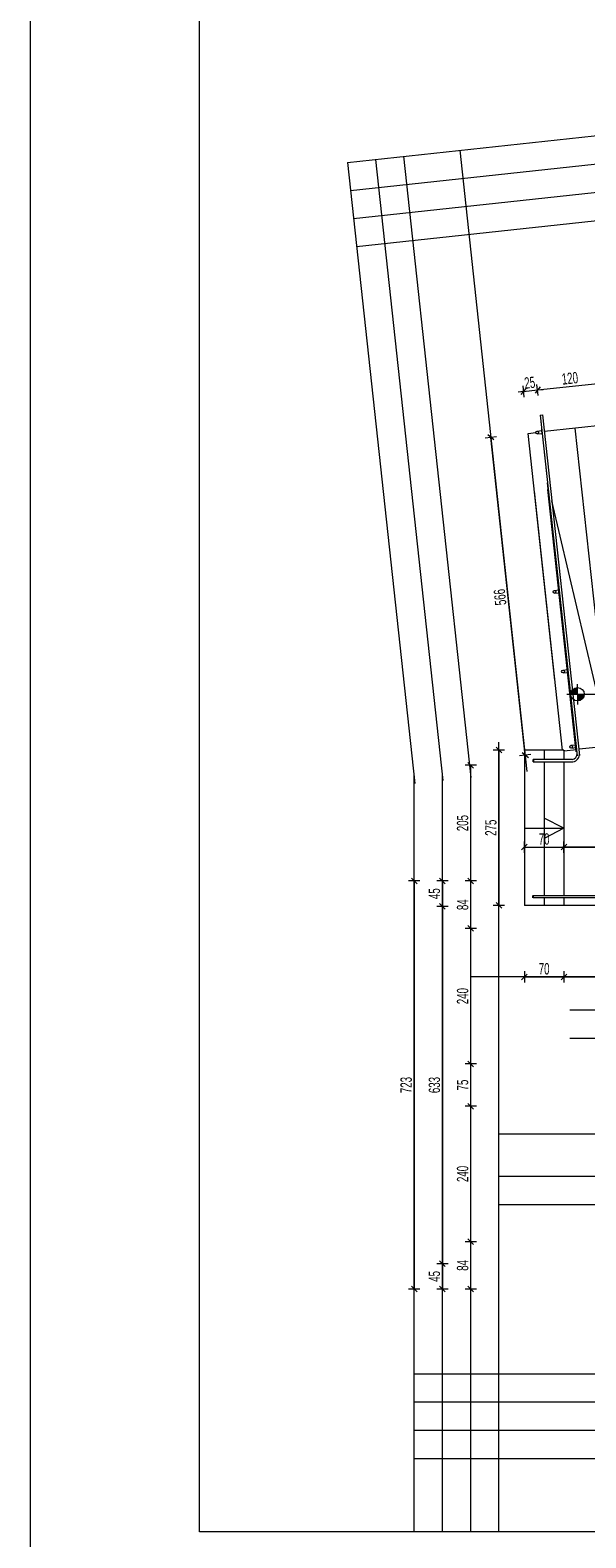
# Model space of a CAD drawing. Header units: millimetres. Extents: x 72202 to 304796, y 21658 to 519946.
# Tile 37 of 95: x 193653 to 194637, y 220665 to 223336. Entities that reach past the tile are written whole.
import ezdxf

# ---------------------------------------------------------------- set-up
doc = ezdxf.new("R2010")
doc.units = ezdxf.units.MM
doc.layers.get('Defpoints').update_dxf_attribs({"color": 3})
for name, color, linetype, lineweight in [('linia - gruba - projektowana', 170, 'Continuous', 50), ('LINIA CIENKA', 7, 'Continuous', 13), ('LINIA WYMIAROWANIE', 1, 'Continuous', 9), ('OPISY', 251, 'Continuous', 9)]:
    doc.layers.add(name, color=color, linetype=linetype, lineweight=lineweight)
doc.layers.add('LINIA-NIE DRUKOWAĆ', color=3, linetype='Continuous', lineweight=20, plot=False)
doc.styles.get("Standard").update_dxf_attribs({"font": 'ARIALN.TTF', "width": 0.75})
doc.dimstyles.new('sebek100', dxfattribs={"dimtxt": 17, "dimasz": 10, "dimexe": 10, "dimexo": 20, "dimgap": 4, "dimtad": 1, "dimrnd": 0.5, "dimtxsty": 'Standard', "dimblk": 'OBLIQUE', "dimcen": 8, "dimclre": 1, "dimazin": 0, "dimtm": 1e-09, "dimtfac": 1, "dimtix": 1, "dimtmove": 1, "dimatfit": 3, "dimldrblk": 'zas', "dimfxl": 0, "dimtolj": 2, "dimlwd": -1, "dimlwe": -1, "dimarcsym": 0})

# ---------------------------------------------------------------- blocks, each defined once
blk = doc.blocks.new('_Oblique')
at = {"color": 0, "linetype": 'ByBlock', "lineweight": -2}
blk.add_line((-0.5, -0.5), (0.5, 0.5), dxfattribs=at)
blk = doc.blocks.new('*D341')
at = {"layer": 'Defpoints', "color": 0, "lineweight": -3, "ltscale": 4}
for p in [(194433.3, 221189.8), (194733.3, 221189.8), (194733.3, 221105.8)]:
    blk.add_point(p, dxfattribs=at)
at = {"layer": 'LINIA WYMIAROWANIE', "color": 1, "ltscale": 4}
for p, q in [((194443.3, 221189.8), (194423.3, 221189.8)), ((194443.3, 221105.8), (194423.3, 221105.8))]:
    blk.add_line(p, q, dxfattribs=at)
at = {"layer": 'LINIA WYMIAROWANIE', "color": 0, "ltscale": 4}
blk.add_line((194433.3, 221105.8), (194433.3, 221189.8), dxfattribs=at)
at = {"layer": 'LINIA WYMIAROWANIE', "color": 0, "ltscale": 4, "xscale": 10, "yscale": 10, "zscale": 10}
for p, rotation in [((194433.3, 221189.8), 90), ((194433.3, 221105.8), 270)]:
    blk.add_blockref('_Oblique', p, dxfattribs=dict(at, rotation=rotation))
at = {"layer": 'LINIA WYMIAROWANIE', "color": 0, "lineweight": -3, "ltscale": 4, "insert": (194419.1, 221147.8), "char_height": 20, "attachment_point": 5, "rotation": 90}
blk.add_mtext('\\A2;84', dxfattribs=at)
blk = doc.blocks.new('zas')
blk = doc.blocks.new('*D342')
at = {"layer": 'Defpoints', "color": 0, "lineweight": -3, "ltscale": 4}
for p in [(194433.3, 221429.8), (194733.3, 221429.8), (194733.3, 221189.8)]:
    blk.add_point(p, dxfattribs=at)
at = {"layer": 'LINIA WYMIAROWANIE', "color": 1, "ltscale": 4}
for p, q in [((194443.3, 221429.8), (194423.3, 221429.8)), ((194443.3, 221189.8), (194423.3, 221189.8))]:
    blk.add_line(p, q, dxfattribs=at)
at = {"layer": 'LINIA WYMIAROWANIE', "color": 0, "ltscale": 4}
blk.add_line((194433.3, 221189.8), (194433.3, 221429.8), dxfattribs=at)
at = {"layer": 'LINIA WYMIAROWANIE', "color": 0, "ltscale": 4, "xscale": 10, "yscale": 10, "zscale": 10}
for p, rotation in [((194433.3, 221429.8), 90), ((194433.3, 221189.8), 270)]:
    blk.add_blockref('_Oblique', p, dxfattribs=dict(at, rotation=rotation))
at = {"layer": 'LINIA WYMIAROWANIE', "color": 0, "lineweight": -3, "ltscale": 4, "insert": (194419.1, 221309.8), "char_height": 20, "attachment_point": 5, "rotation": 90}
blk.add_mtext('\\A2;240', dxfattribs=at)
blk = doc.blocks.new('*D343')
at = {"layer": 'Defpoints', "color": 0, "lineweight": -3, "ltscale": 4}
for p in [(194433.3, 221504.8), (194733.3, 221504.8), (194733.3, 221429.8)]:
    blk.add_point(p, dxfattribs=at)
at = {"layer": 'LINIA WYMIAROWANIE', "color": 1, "ltscale": 4}
for p, q in [((194443.3, 221504.8), (194423.3, 221504.8)), ((194443.3, 221429.8), (194423.3, 221429.8))]:
    blk.add_line(p, q, dxfattribs=at)
at = {"layer": 'LINIA WYMIAROWANIE', "color": 0, "ltscale": 4}
blk.add_line((194433.3, 221429.8), (194433.3, 221504.8), dxfattribs=at)
at = {"layer": 'LINIA WYMIAROWANIE', "color": 0, "ltscale": 4, "xscale": 10, "yscale": 10, "zscale": 10}
for p, rotation in [((194433.3, 221504.8), 90), ((194433.3, 221429.8), 270)]:
    blk.add_blockref('_Oblique', p, dxfattribs=dict(at, rotation=rotation))
at = {"layer": 'LINIA WYMIAROWANIE', "color": 0, "lineweight": -3, "ltscale": 4, "insert": (194419.1, 221467.3), "char_height": 20, "attachment_point": 5, "rotation": 90}
blk.add_mtext('\\A2;75', dxfattribs=at)
blk = doc.blocks.new('*D344')
at = {"layer": 'Defpoints', "color": 0, "lineweight": -3, "ltscale": 4}
for p in [(194433.3, 221744.8), (194733.3, 221744.8), (194733.3, 221504.8)]:
    blk.add_point(p, dxfattribs=at)
at = {"layer": 'LINIA WYMIAROWANIE', "color": 1, "ltscale": 4}
for p, q in [((194443.3, 221744.8), (194423.3, 221744.8)), ((194443.3, 221504.8), (194423.3, 221504.8))]:
    blk.add_line(p, q, dxfattribs=at)
at = {"layer": 'LINIA WYMIAROWANIE', "color": 0, "ltscale": 4}
blk.add_line((194433.3, 221504.8), (194433.3, 221744.8), dxfattribs=at)
at = {"layer": 'LINIA WYMIAROWANIE', "color": 0, "ltscale": 4, "xscale": 10, "yscale": 10, "zscale": 10}
for p, rotation in [((194433.3, 221744.8), 90), ((194433.3, 221504.8), 270)]:
    blk.add_blockref('_Oblique', p, dxfattribs=dict(at, rotation=rotation))
at = {"layer": 'LINIA WYMIAROWANIE', "color": 0, "lineweight": -3, "ltscale": 4, "insert": (194419.1, 221624.8), "char_height": 20, "attachment_point": 5, "rotation": 90}
blk.add_mtext('\\A2;240', dxfattribs=at)
blk = doc.blocks.new('*D345')
at = {"layer": 'Defpoints', "color": 0, "lineweight": -3, "ltscale": 4}
for p in [(194433.3, 221828.8), (194733.3, 221828.8), (194733.3, 221744.8)]:
    blk.add_point(p, dxfattribs=at)
at = {"layer": 'LINIA WYMIAROWANIE', "color": 1, "ltscale": 4}
for p, q in [((194443.3, 221828.8), (194423.3, 221828.8)), ((194443.3, 221744.8), (194423.3, 221744.8))]:
    blk.add_line(p, q, dxfattribs=at)
at = {"layer": 'LINIA WYMIAROWANIE', "color": 0, "ltscale": 4}
blk.add_line((194433.3, 221744.8), (194433.3, 221828.8), dxfattribs=at)
at = {"layer": 'LINIA WYMIAROWANIE', "color": 0, "ltscale": 4, "xscale": 10, "yscale": 10, "zscale": 10}
for p, rotation in [((194433.3, 221828.8), 90), ((194433.3, 221744.8), 270)]:
    blk.add_blockref('_Oblique', p, dxfattribs=dict(at, rotation=rotation))
at = {"layer": 'LINIA WYMIAROWANIE', "color": 0, "lineweight": -3, "ltscale": 4, "insert": (194419.1, 221786.8), "char_height": 20, "attachment_point": 5, "rotation": 90}
blk.add_mtext('\\A2;84', dxfattribs=at)
blk = doc.blocks.new('*D346')
at = {"layer": 'Defpoints', "color": 0, "lineweight": -3, "ltscale": 4}
for p in [(194433.3, 222033.8), (194733.3, 222033.8), (194733.3, 221828.8)]:
    blk.add_point(p, dxfattribs=at)
at = {"layer": 'LINIA WYMIAROWANIE', "color": 1, "ltscale": 4}
for p, q in [((194443.3, 222033.8), (194423.3, 222033.8)), ((194443.3, 221828.8), (194423.3, 221828.8))]:
    blk.add_line(p, q, dxfattribs=at)
at = {"layer": 'LINIA WYMIAROWANIE', "color": 0, "ltscale": 4}
blk.add_line((194433.3, 221828.8), (194433.3, 222033.8), dxfattribs=at)
at = {"layer": 'LINIA WYMIAROWANIE', "color": 0, "ltscale": 4, "xscale": 10, "yscale": 10, "zscale": 10}
for p, rotation in [((194433.3, 222033.8), 90), ((194433.3, 221828.8), 270)]:
    blk.add_blockref('_Oblique', p, dxfattribs=dict(at, rotation=rotation))
at = {"layer": 'LINIA WYMIAROWANIE', "color": 0, "lineweight": -3, "ltscale": 4, "insert": (194419.1, 221931.3), "char_height": 20, "attachment_point": 5, "rotation": 90}
blk.add_mtext('\\A2;205', dxfattribs=at)
blk = doc.blocks.new('*D334')
at = {"layer": 'Defpoints', "color": 0, "lineweight": -3, "ltscale": 4}
for p in [(194683.3, 221828.8), (194333.3, 221105.8), (194683.3, 221105.8)]:
    blk.add_point(p, dxfattribs=at)
at = {"layer": 'LINIA WYMIAROWANIE', "color": 1, "ltscale": 4}
for p, q in [((194343.3, 221828.8), (194323.3, 221828.8)), ((194343.3, 221105.8), (194323.3, 221105.8))]:
    blk.add_line(p, q, dxfattribs=at)
at = {"layer": 'LINIA WYMIAROWANIE', "color": 0, "ltscale": 4}
blk.add_line((194333.3, 221828.8), (194333.3, 221105.8), dxfattribs=at)
at = {"layer": 'LINIA WYMIAROWANIE', "color": 0, "ltscale": 4, "xscale": 10, "yscale": 10, "zscale": 10}
for p, rotation in [((194333.3, 221828.8), 90), ((194333.3, 221105.8), 270)]:
    blk.add_blockref('_Oblique', p, dxfattribs=dict(at, rotation=rotation))
at = {"layer": 'LINIA WYMIAROWANIE', "color": 0, "lineweight": -3, "ltscale": 4, "insert": (194319.1, 221467.3), "char_height": 20, "attachment_point": 5, "rotation": 90}
blk.add_mtext('\\A2;723', dxfattribs=at)
blk = doc.blocks.new('*D352')
at = {"layer": 'Defpoints', "color": 0, "lineweight": -3, "ltscale": 4}
for p in [(194836.1, 221828.8), (194383.3, 221783.8), (194836.1, 221783.8)]:
    blk.add_point(p, dxfattribs=at)
at = {"layer": 'LINIA WYMIAROWANIE', "color": 1, "ltscale": 4}
for p, q in [((194393.3, 221828.8), (194373.3, 221828.8)), ((194393.3, 221783.8), (194373.3, 221783.8))]:
    blk.add_line(p, q, dxfattribs=at)
at = {"layer": 'LINIA WYMIAROWANIE', "color": 0, "ltscale": 4}
blk.add_line((194383.3, 221828.8), (194383.3, 221783.8), dxfattribs=at)
at = {"layer": 'LINIA WYMIAROWANIE', "color": 0, "ltscale": 4, "xscale": 10, "yscale": 10, "zscale": 10}
for p, rotation in [((194383.3, 221828.8), 90), ((194383.3, 221783.8), 270)]:
    blk.add_blockref('_Oblique', p, dxfattribs=dict(at, rotation=rotation))
at = {"layer": 'LINIA WYMIAROWANIE', "color": 0, "lineweight": -3, "ltscale": 4, "insert": (194369.1, 221806.3), "char_height": 20, "attachment_point": 5, "rotation": 90}
blk.add_mtext('\\A2;45', dxfattribs=at)
blk = doc.blocks.new('*D353')
at = {"layer": 'Defpoints', "color": 0, "lineweight": -3, "ltscale": 4}
for p in [(194836.1, 221783.8), (194383.3, 221150.8), (194908.9, 221150.8)]:
    blk.add_point(p, dxfattribs=at)
at = {"layer": 'LINIA WYMIAROWANIE', "color": 1, "ltscale": 4}
for p, q in [((194393.3, 221783.8), (194373.3, 221783.8)), ((194393.3, 221150.8), (194373.3, 221150.8))]:
    blk.add_line(p, q, dxfattribs=at)
at = {"layer": 'LINIA WYMIAROWANIE', "color": 0, "ltscale": 4}
blk.add_line((194383.3, 221783.8), (194383.3, 221150.8), dxfattribs=at)
at = {"layer": 'LINIA WYMIAROWANIE', "color": 0, "ltscale": 4, "xscale": 10, "yscale": 10, "zscale": 10}
for p, rotation in [((194383.3, 221783.8), 90), ((194383.3, 221150.8), 270)]:
    blk.add_blockref('_Oblique', p, dxfattribs=dict(at, rotation=rotation))
at = {"layer": 'LINIA WYMIAROWANIE', "color": 0, "lineweight": -3, "ltscale": 4, "insert": (194369.1, 221467.3), "char_height": 20, "attachment_point": 5, "rotation": 90}
blk.add_mtext('\\A2;633', dxfattribs=at)
blk = doc.blocks.new('*D354')
at = {"layer": 'Defpoints', "color": 0, "lineweight": -3, "ltscale": 4}
for p in [(194908.9, 221150.8), (194383.3, 221105.8), (194915.6, 221105.8)]:
    blk.add_point(p, dxfattribs=at)
at = {"layer": 'LINIA WYMIAROWANIE', "color": 1, "ltscale": 4}
for p, q in [((194393.3, 221150.8), (194373.3, 221150.8)), ((194393.3, 221105.8), (194373.3, 221105.8))]:
    blk.add_line(p, q, dxfattribs=at)
at = {"layer": 'LINIA WYMIAROWANIE', "color": 0, "ltscale": 4}
blk.add_line((194383.3, 221150.8), (194383.3, 221105.8), dxfattribs=at)
at = {"layer": 'LINIA WYMIAROWANIE', "color": 0, "ltscale": 4, "xscale": 10, "yscale": 10, "zscale": 10}
for p, rotation in [((194383.3, 221150.8), 90), ((194383.3, 221105.8), 270)]:
    blk.add_blockref('_Oblique', p, dxfattribs=dict(at, rotation=rotation))
at = {"layer": 'LINIA WYMIAROWANIE', "color": 0, "lineweight": -3, "ltscale": 4, "insert": (194369.1, 221128.3), "char_height": 20, "attachment_point": 5, "rotation": 90}
blk.add_mtext('\\A2;45', dxfattribs=at)
blk = doc.blocks.new('*D361')
at = {"layer": 'Defpoints', "color": 0, "lineweight": -3, "ltscale": 4}
for p in [(194563.3, 222060.6), (194483.3, 221785.6), (194561.4, 221785.6)]:
    blk.add_point(p, dxfattribs=at)
at = {"layer": 'LINIA WYMIAROWANIE', "ltscale": 4}
for p, q in [((194493.3, 222060.6), (194473.3, 222060.6)), ((194493.3, 221785.6), (194473.3, 221785.6))]:
    blk.add_line(p, q, dxfattribs=at)
at = {"layer": 'LINIA WYMIAROWANIE', "color": 0, "ltscale": 4}
blk.add_line((194483.3, 222060.6), (194483.3, 221785.6), dxfattribs=at)
at = {"layer": 'LINIA WYMIAROWANIE', "color": 0, "ltscale": 4, "xscale": 10, "yscale": 10, "zscale": 10}
for p, rotation in [((194483.3, 222060.6), 90), ((194483.3, 221785.6), 270)]:
    blk.add_blockref('_Oblique', p, dxfattribs=dict(at, rotation=rotation))
at = {"layer": 'LINIA WYMIAROWANIE', "color": 0, "lineweight": -3, "ltscale": 4, "insert": (194469.1, 221923.1), "char_height": 20, "attachment_point": 5, "rotation": 90}
blk.add_mtext('\\A2;275', dxfattribs=at)
blk = doc.blocks.new('*D362')
at = {"layer": 'Defpoints', "color": 0, "lineweight": -3, "ltscale": 4}
for p in [(194528.3, 221785.6), (194598.3, 221785.6), (194598.3, 221658.8)]:
    blk.add_point(p, dxfattribs=at)
at = {"layer": 'LINIA WYMIAROWANIE', "ltscale": 4}
for p, q in [((194528.3, 221668.8), (194528.3, 221648.8)), ((194598.3, 221668.8), (194598.3, 221648.8))]:
    blk.add_line(p, q, dxfattribs=at)
at = {"layer": 'LINIA WYMIAROWANIE', "color": 0, "ltscale": 4}
blk.add_line((194528.3, 221658.8), (194598.3, 221658.8), dxfattribs=at)
at = {"layer": 'LINIA WYMIAROWANIE', "color": 0, "ltscale": 4, "xscale": 10, "yscale": 10, "zscale": 10, "rotation": 180}
blk.add_blockref('_Oblique', (194528.3, 221658.8), dxfattribs=at)
at = {"layer": 'LINIA WYMIAROWANIE', "color": 0, "ltscale": 4, "xscale": 10, "yscale": 10, "zscale": 10}
blk.add_blockref('_Oblique', (194598.3, 221658.8), dxfattribs=at)
at = {"layer": 'LINIA WYMIAROWANIE', "color": 0, "lineweight": -3, "ltscale": 4, "insert": (194563.3, 221673.1), "char_height": 20, "attachment_point": 5}
blk.add_mtext('\\A2;70', dxfattribs=at)
blk = doc.blocks.new('*D363')
at = {"layer": 'Defpoints', "color": 0, "lineweight": -3, "ltscale": 4}
for p in [(194598.3, 221785.6), (194783.3, 221752.1), (194783.3, 221658.8)]:
    blk.add_point(p, dxfattribs=at)
at = {"layer": 'LINIA WYMIAROWANIE', "ltscale": 4}
for p, q in [((194598.3, 221668.8), (194598.3, 221648.8)), ((194783.3, 221668.8), (194783.3, 221648.8))]:
    blk.add_line(p, q, dxfattribs=at)
at = {"layer": 'LINIA WYMIAROWANIE', "color": 0, "ltscale": 4}
blk.add_line((194598.3, 221658.8), (194783.3, 221658.8), dxfattribs=at)
at = {"layer": 'LINIA WYMIAROWANIE', "color": 0, "ltscale": 4, "xscale": 10, "yscale": 10, "zscale": 10, "rotation": 180}
blk.add_blockref('_Oblique', (194598.3, 221658.8), dxfattribs=at)
at = {"layer": 'LINIA WYMIAROWANIE', "color": 0, "ltscale": 4, "xscale": 10, "yscale": 10, "zscale": 10}
blk.add_blockref('_Oblique', (194783.3, 221658.8), dxfattribs=at)
at = {"layer": 'LINIA WYMIAROWANIE', "color": 0, "lineweight": -3, "ltscale": 4, "insert": (194690.8, 221673.1), "char_height": 20, "attachment_point": 5}
blk.add_mtext('\\A2;185', dxfattribs=at)
blk = doc.blocks.new('*D425')
at = {"layer": 'Defpoints', "color": 0, "lineweight": -3, "ltscale": 4}
for p in [(194598.3, 221888.8), (194528.3, 221828.3), (194598.3, 221821.3)]:
    blk.add_point(p, dxfattribs=at)
at = {"layer": 'LINIA WYMIAROWANIE', "ltscale": 4}
for p, q in [((194528.3, 221878.8), (194528.3, 221898.8)), ((194598.3, 221878.8), (194598.3, 221898.8))]:
    blk.add_line(p, q, dxfattribs=at)
at = {"layer": 'LINIA WYMIAROWANIE', "color": 0, "ltscale": 4}
blk.add_line((194528.3, 221888.8), (194598.3, 221888.8), dxfattribs=at)
at = {"layer": 'LINIA WYMIAROWANIE', "color": 0, "ltscale": 4, "xscale": 10, "yscale": 10, "zscale": 10, "rotation": 180}
blk.add_blockref('_Oblique', (194528.3, 221888.8), dxfattribs=at)
at = {"layer": 'LINIA WYMIAROWANIE', "color": 0, "ltscale": 4, "xscale": 10, "yscale": 10, "zscale": 10}
blk.add_blockref('_Oblique', (194598.3, 221888.8), dxfattribs=at)
at = {"layer": 'LINIA WYMIAROWANIE', "color": 0, "lineweight": -3, "ltscale": 4, "insert": (194563.3, 221903.1), "char_height": 20, "attachment_point": 5}
blk.add_mtext('\\A2;70', dxfattribs=at)
blk = doc.blocks.new('*D426')
at = {"layer": 'Defpoints', "color": 0, "lineweight": -3, "ltscale": 4}
for p in [(195041.8, 221888.8), (195041.8, 221828.8), (194598.3, 221821.3)]:
    blk.add_point(p, dxfattribs=at)
at = {"layer": 'LINIA WYMIAROWANIE', "ltscale": 4}
for p, q in [((194598.3, 221878.8), (194598.3, 221898.8)), ((195041.8, 221878.8), (195041.8, 221898.8))]:
    blk.add_line(p, q, dxfattribs=at)
at = {"layer": 'LINIA WYMIAROWANIE', "color": 0, "ltscale": 4}
blk.add_line((194598.3, 221888.8), (195041.8, 221888.8), dxfattribs=at)
at = {"layer": 'LINIA WYMIAROWANIE', "color": 0, "ltscale": 4, "xscale": 10, "yscale": 10, "zscale": 10, "rotation": 180}
blk.add_blockref('_Oblique', (194598.3, 221888.8), dxfattribs=at)
at = {"layer": 'LINIA WYMIAROWANIE', "color": 0, "ltscale": 4, "xscale": 10, "yscale": 10, "zscale": 10}
blk.add_blockref('_Oblique', (195041.8, 221888.8), dxfattribs=at)
at = {"layer": 'LINIA WYMIAROWANIE', "color": 0, "lineweight": -3, "ltscale": 4, "insert": (194820, 221904.9), "char_height": 20, "attachment_point": 5}
blk.add_mtext('\\A2;443,5', dxfattribs=at)
blk = doc.blocks.new('*D451')
at = {"layer": 'Defpoints', "color": 0, "lineweight": -3, "ltscale": 4}
for p in [(194660.4, 222635.3), (194468.9, 222614.6), (194721.3, 222072.5)]:
    blk.add_point(p, dxfattribs=at)
at = {"layer": 'LINIA WYMIAROWANIE', "ltscale": 4}
for p, q in [((194478.8, 222615.6), (194459, 222613.5)), ((194539.8, 222052.8), (194519.9, 222050.7))]:
    blk.add_line(p, q, dxfattribs=at)
at = {"layer": 'LINIA WYMIAROWANIE', "color": 0, "ltscale": 4}
blk.add_line((194529.9, 222051.8), (194468.9, 222614.6), dxfattribs=at)
at = {"layer": 'LINIA WYMIAROWANIE', "color": 0, "ltscale": 4, "xscale": 10, "yscale": 10, "zscale": 10}
for p, rotation in [((194468.9, 222614.6), 96.18201734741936), ((194529.9, 222051.8), 276.1820173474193)]:
    blk.add_blockref('_Oblique', p, dxfattribs=dict(at, rotation=rotation))
at = {"layer": 'LINIA WYMIAROWANIE', "color": 0, "lineweight": -3, "ltscale": 4, "insert": (194485.3, 222331.6), "char_height": 20, "attachment_point": 5, "rotation": 96.182}
blk.add_mtext('\\A2;566', dxfattribs=at)
blk = doc.blocks.new('*D452')
at = {"layer": 'Defpoints', "color": 0, "lineweight": -3, "ltscale": 4}
for p in [(194551.7, 222698.7), (194540.2, 222574.1), (194564.9, 222576.8)]:
    blk.add_point(p, dxfattribs=at)
at = {"layer": 'LINIA WYMIAROWANIE', "color": 1, "ltscale": 4}
for p, q in [((194552.8, 222688.8), (194550.6, 222708.6)), ((194528.1, 222686.1), (194526, 222706))]:
    blk.add_line(p, q, dxfattribs=at)
at = {"layer": 'LINIA WYMIAROWANIE', "color": 0, "ltscale": 4}
for p, q in [((194527, 222696), (194517.1, 222695)), ((194527, 222696), (194551.7, 222698.7)), ((194551.7, 222698.7), (194561.6, 222699.8))]:
    blk.add_line(p, q, dxfattribs=at)
at = {"layer": 'LINIA WYMIAROWANIE', "color": 0, "ltscale": 4, "xscale": 10, "yscale": 10, "zscale": 10}
for p, rotation in [((194527, 222696), 6.182017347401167), ((194551.7, 222698.7), 186.1820173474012)]:
    blk.add_blockref('_Oblique', p, dxfattribs=dict(at, rotation=rotation))
at = {"layer": 'LINIA WYMIAROWANIE', "color": 0, "lineweight": -3, "ltscale": 4, "insert": (194537.8, 222711.5), "char_height": 20, "attachment_point": 5, "rotation": 6.182}
blk.add_mtext('\\A2;25', dxfattribs=at)
blk = doc.blocks.new('*D453')
at = {"layer": 'Defpoints', "color": 0, "lineweight": -3, "ltscale": 4}
for p in [(194669.4, 222711.5), (194680.8, 222606.6), (194564.9, 222576.8)]:
    blk.add_point(p, dxfattribs=at)
at = {"layer": 'LINIA WYMIAROWANIE', "color": 1, "ltscale": 4}
for p, q in [((194552.8, 222688.8), (194550.6, 222708.6)), ((194670.5, 222701.5), (194668.3, 222721.4))]:
    blk.add_line(p, q, dxfattribs=at)
at = {"layer": 'LINIA WYMIAROWANIE', "color": 0, "ltscale": 4}
blk.add_line((194551.7, 222698.7), (194669.4, 222711.5), dxfattribs=at)
at = {"layer": 'LINIA WYMIAROWANIE', "color": 0, "ltscale": 4, "xscale": 10, "yscale": 10, "zscale": 10}
for p, rotation in [((194669.4, 222711.5), 6.182017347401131), ((194551.7, 222698.7), 186.1820173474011)]:
    blk.add_blockref('_Oblique', p, dxfattribs=dict(at, rotation=rotation))
at = {"layer": 'LINIA WYMIAROWANIE', "color": 0, "lineweight": -3, "ltscale": 4, "insert": (194609, 222719.2), "char_height": 20, "attachment_point": 5, "rotation": 6.182}
blk.add_mtext('\\A2;120', dxfattribs=at)

msp = doc.modelspace()

# ---------------------------------------------------------------- hatches: boundary and pattern name
at = {"layer": 'OPISY'}
h = msp.add_hatch(color=256, dxfattribs=at)
edge = h.paths.add_edge_path()
edge.add_line((194622.428, 222159.675), (194622.428, 222171.629))
edge.add_arc((194622.428, 222159.675), 11.954, 90, 180.185208)
edge.add_line((194610.474, 222159.636), (194622.428, 222159.675))
edge = h.paths.add_edge_path()
edge.add_arc((194622.428, 222159.675), 11.954, 269.966892, 359.748577)
edge.add_line((194634.382, 222159.622), (194622.428, 222159.675))
edge.add_line((194622.428, 222159.675), (194622.421, 222147.72))
h = msp.add_hatch(color=256, dxfattribs=at)
h.paths.add_polyline_path([(194622.428, 222159.675), (194622.428, 222168.178, 0.41421356), (194613.925, 222159.675)])
h.paths.add_polyline_path([(194622.428, 222151.171, 0.41421356), (194630.931, 222159.675), (194622.428, 222159.675)])

# ---------------------------------------------------------------- linework, layer by layer
at = {"layer": 'linia - gruba - projektowana', "lineweight": -3, "ltscale": 1.2}
for p, q in [((194544.067, 222043.895), (194544.067, 222039.895)), ((194543.874, 221799.02), (194543.874, 221803.02))]:
    msp.add_line(p, q, dxfattribs=at)
at = {"layer": 'LINIA CIENKA'}
for p, q in [((194556.504, 222654.231), (194560.698, 222654.685)), ((194556.504, 222654.231), (194569.437, 222534.836)), ((194556.525, 222654.233), (194621.892, 222050.413)), ((194560.698, 222654.685), (194626.037, 222051.294)), ((194550.73, 222625.842), (194559.479, 222626.789)), ((194558.414, 222629.192), (194558.683, 222626.703)), ((194559.105, 222627.457), (194559.105, 222627.457)), ((194560.017, 222621.818), (194559.479, 222626.789)), ((194673.902, 222636.772), (194563.91, 222624.858)), ((194680.288, 222064.129), (194618.536, 222630.774)), ((194535.079, 222621.735), (194548.505, 222623.189)), ((194582.462, 222184.293), (194535.079, 222621.735)), ((194551.268, 222620.871), (194560.017, 222621.818)), ((194568.686, 222534.342), (194581.07, 222420.01)), ((194620.321, 222057.634), (194569.999, 222522.219)), ((194595.862, 222060.581), (194546.138, 222519.635)), ((194679.972, 222064.095), (194577.219, 222501.993)), ((194581.608, 222415.039), (194587.876, 222357.178)), ((194583.151, 222408.247), (194582.612, 222413.218)), ((194581.316, 222343.471), (194590.064, 222344.419)), ((194581.854, 222338.501), (194590.603, 222339.448)), ((194595.535, 222293.916), (194594.996, 222298.887)), ((194596.608, 222202.297), (194605.357, 222203.245)), ((194597.147, 222197.326), (194605.895, 222198.274)), ((194607.919, 222179.584), (194607.38, 222184.555)), ((194611.026, 222069.179), (194619.775, 222070.127)), ((194735.284, 222074.003), (194625.292, 222062.089)), ((194528.292, 222060.581), (194528.292, 221785.581)), ((194598.292, 222060.581), (194528.292, 222060.581)), ((194613.1, 222043.895), (194544.067, 222043.895)), ((194544.067, 222039.895), (194614.298, 222039.895)), ((194563.292, 222060.581), (194563.292, 222043.895)), ((194563.292, 222039.895), (194563.292, 221803.02)), ((194598.292, 222059.164), (194621.117, 222061.637)), ((194598.292, 222060.581), (194598.292, 222043.895)), ((194598.292, 222039.895), (194598.292, 221803.02)), ((194611.565, 222064.208), (194620.313, 222065.156)), ((194598.292, 221922.259), (194563.292, 221940.288)), ((194528.292, 221922.259), (194598.292, 221922.259)), ((194598.292, 221922.259), (194563.292, 221904.229)), ((194543.874, 221803.02), (194783.262, 221803.02)), ((194783.262, 221799.02), (194543.874, 221799.02)), ((194563.292, 221799.02), (194563.292, 221785.581)), ((194598.292, 221799.02), (194598.292, 221785.581)), ((194785.211, 221785.581), (194528.292, 221785.581))]:
    msp.add_line(p, q, dxfattribs=at)
at = {"layer": 'LINIA CIENKA', "color": 2}
msp.add_line((194529.85, 222051.751), (194529.843, 222051.82), dxfattribs=at)
at = {"layer": 'LINIA CIENKA'}
msp.add_lwpolyline([(193953.292, 220675.846), (193953.292, 223503.294), (200483.292, 223503.294), (200483.292, 220675.846)], close=True, dxfattribs=at)
for centre in [(194550.999, 222623.356), (194581.585, 222340.986), (194596.877, 222199.812), (194611.295, 222066.694)]:
    msp.add_circle(centre, 2.5, dxfattribs=at)
for centre, radius, start, end in [((194611.905, 222053.823), 10, 276.256904, 6.256904), ((194612.046, 222053.782), 14.064, 278.779434, 6.486574)]:
    msp.add_arc(centre, radius, start, end, dxfattribs=at)
at = {"layer": 'LINIA WYMIAROWANIE', "lineweight": -3, "ltscale": 4}
msp.add_line((194598.292, 222060.581), (194598.292, 222059.164), dxfattribs=at)
at = {"layer": 'LINIA-NIE DRUKOWAĆ'}
for p, q in [((194214.956, 223101.854), (198960.201, 223615.845)), ((194220.341, 223052.144), (198965.585, 223566.136)), ((194225.725, 223002.435), (198970.969, 223516.427)), ((194231.11, 222952.726), (198976.354, 223466.718)), ((194314.375, 223112.622), (194433.583, 222012.076)), ((194413.793, 223123.391), (194533.002, 222022.845)), ((194214.956, 223101.854), (194334.165, 222001.307)), ((194264.666, 223107.238), (194383.874, 222006.691)), ((194483.292, 220675.846), (194483.292, 222074.612)), ((194333.292, 220675.846), (194333.292, 222017.46)), ((194383.292, 220675.846), (194383.292, 222017.46)), ((194433.292, 220675.846), (194433.292, 222017.46)), ((194433.292, 220675.846), (194433.292, 222017.46)), ((196252.047, 221888.846), (194596.276, 221888.846)), ((196350.292, 221658.846), (194433.292, 221658.846)), ((196350.292, 221600.024), (194608.852, 221600.024)), ((196350.292, 221550.024), (194608.852, 221550.024)), ((194333.292, 220955.846), (195456.61, 220955.846)), ((194333.292, 220905.846), (195456.61, 220905.846)), ((194333.292, 220855.846), (195456.649, 220855.846)), ((194333.292, 220805.846), (195456.61, 220805.846))]:
    msp.add_line(p, q, dxfattribs=at)
msp.add_lwpolyline([(193653.292, 223575.846), (193653.292, 220605.846), (200553.292, 220605.846), (200553.292, 223575.846)], close=True, dxfattribs=at)
for points in [[(194483.292, 221380.846), (196350.292, 221380.846)], [(194483.292, 221305.846), (196350.292, 221305.846)], [(194483.292, 221255.846), (196350.292, 221255.846)]]:
    msp.add_lwpolyline(points, dxfattribs=at)
at = {"layer": 'OPISY'}
for p, q in [((194622.428, 222159.675), (194622.431, 222177.629)), ((194603.425, 222159.64), (194707.149, 222159.588)), ((194622.428, 222159.675), (194622.418, 222141.629)), ((194622.428, 222159.631), (194622.428, 222172.386)), ((194622.428, 222159.631), (194622.428, 222146.875))]:
    msp.add_line(p, q, dxfattribs=at)
msp.add_circle((194622.428, 222159.675), 11.954, dxfattribs=at)

# ---------------------------------------------------------------- dimensions: what is measured, and where the dimension line sits
at = {"layer": 'LINIA WYMIAROWANIE', "lineweight": -3, "ltscale": 4}
dim = msp.add_linear_dim(base=(194669.399, 222711.453), p1=(194564.896, 222576.754), p2=(194680.76, 222606.559), angle=186.182017, text='120', dimstyle='sebek100', override={"dimtxt": 20, "dimrnd": 0, "dimtfill": 1, "dimarcsym": 2}, dxfattribs=at)
dim.commit()
dim.dimension.update_dxf_attribs({"geometry": '*D453', "text_midpoint": (194609.013, 222719.207)})
for p1, p2, distance, text, override, picture, middle in [((194540.241, 222574.084), (194564.896, 222576.754), 122.662, '25', {"dimtxt": 20, "dimrnd": 0, "dimtfill": 1, "dimarcsym": 2}, '*D452', (194537.829, 222711.496)), ((194721.342, 222072.493), (194660.379, 222635.307), 192.591, '566', {"dimtxt": 20, "dimtad": 4, "dimrnd": 0, "dimclre": 256, "dimtfill": 1, "dimarcsym": 2}, '*D451', (194485.26, 222331.63))]:
    dim = msp.add_aligned_dim(p1=p1, p2=p2, distance=distance, text=text, dimstyle='sebek100', override=override, dxfattribs=at)
    dim.commit()
    dim.dimension.update_dxf_attribs({"geometry": picture, "text_midpoint": middle})
for base, p1, p2, override, picture, middle in [((194483.292, 221785.581), (194563.292, 222060.581), (194561.374, 221785.581), {"dimtxt": 20, "dimrnd": 0, "dimclre": 256, "dimtfill": 1, "dimarcsym": 2}, '*D361', (194469.081, 221923.081)), ((194433.292, 222033.846), (194733.262, 221828.846), (194733.292, 222033.846), {"dimtxt": 20, "dimrnd": 0, "dimtfill": 1, "dimarcsym": 2}, '*D346', (194419.081, 221931.346)), ((194333.292, 221105.846), (194683.292, 221828.846), (194683.292, 221105.846), {"dimtxt": 20, "dimrnd": 0, "dimtfill": 1, "dimarcsym": 2}, '*D334', (194319.081, 221467.346)), ((194383.292, 221783.846), (194836.06, 221828.846), (194836.06, 221783.846), {"dimtxt": 20, "dimrnd": 0, "dimtfill": 1, "dimarcsym": 2}, '*D352', (194369.122, 221806.346)), ((194433.292, 221828.846), (194733.292, 221744.846), (194733.292, 221828.846), {"dimtxt": 20, "dimrnd": 0, "dimtfill": 1, "dimarcsym": 2}, '*D345', (194419.081, 221786.846)), ((194383.292, 221150.846), (194836.06, 221783.846), (194908.854, 221150.846), {"dimtxt": 20, "dimrnd": 0, "dimtfill": 1, "dimarcsym": 2}, '*D353', (194369.081, 221467.346)), ((194433.292, 221744.846), (194733.292, 221504.846), (194733.292, 221744.846), {"dimtxt": 20, "dimrnd": 0, "dimtfill": 1, "dimarcsym": 2}, '*D344', (194419.081, 221624.846)), ((194433.292, 221504.846), (194733.292, 221429.846), (194733.292, 221504.846), {"dimtxt": 20, "dimrnd": 0, "dimtfill": 1, "dimarcsym": 2}, '*D343', (194419.122, 221467.346)), ((194433.292, 221429.846), (194733.292, 221189.846), (194733.292, 221429.846), {"dimtxt": 20, "dimrnd": 0, "dimtfill": 1, "dimarcsym": 2}, '*D342', (194419.081, 221309.846)), ((194433.292, 221189.846), (194733.292, 221105.846), (194733.292, 221189.846), {"dimtxt": 20, "dimrnd": 0, "dimtfill": 1, "dimarcsym": 2}, '*D341', (194419.081, 221147.846)), ((194383.292, 221105.846), (194908.854, 221150.846), (194915.573, 221105.846), {"dimtxt": 20, "dimrnd": 0, "dimtfill": 1, "dimarcsym": 2}, '*D354', (194369.122, 221128.346))]:
    dim = msp.add_linear_dim(base=base, p1=p1, p2=p2, angle=90, dimstyle='sebek100', override=override, dxfattribs=at)
    dim.commit()
    dim.dimension.update_dxf_attribs({"geometry": picture, "text_midpoint": middle})
for base, p1, p2, picture, middle in [((194598.292, 221888.846), (194528.292, 221828.302), (194598.292, 221821.29), '*D425', (194563.292, 221903.057)), ((195041.792, 221888.846), (194598.292, 221821.29), (195041.792, 221828.846), '*D426', (194820.042, 221904.865)), ((194598.292, 221658.846), (194528.292, 221785.581), (194598.292, 221785.581), '*D362', (194563.292, 221673.057)), ((194783.292, 221658.846), (194598.292, 221785.581), (194783.292, 221752.139), '*D363', (194690.792, 221673.057))]:
    dim = msp.add_linear_dim(base=base, p1=p1, p2=p2, dimstyle='sebek100', override={"dimtxt": 20, "dimrnd": 0, "dimclre": 256, "dimtfill": 1, "dimarcsym": 2}, dxfattribs=at)
    dim.commit()
    dim.dimension.update_dxf_attribs({"geometry": picture, "text_midpoint": middle})

doc.saveas('drawing.dxf')
